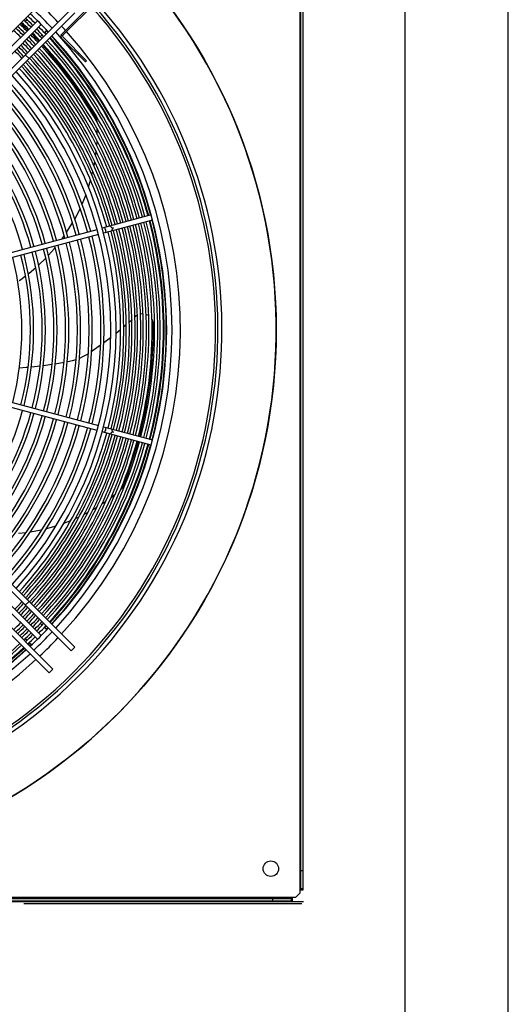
# Model space of a CAD drawing. Header units: centimetres. Extents: x -92429 to 178773, y 2337 to 428125.
# Tile 115 of 138: x 162499 to 162541, y 9477 to 9563. Entities that reach past the tile are written whole.
import ezdxf

# ---------------------------------------------------------------- set-up
doc = ezdxf.new("R2010")
doc.units = ezdxf.units.CM
doc.header["$LTSCALE"] = 50
doc.linetypes.add('DASHED', pattern=[0.75, 0.5, -0.25])
doc.layers.add('WL_rurociągi', color=1, linetype='Continuous')
doc.layers.add('WL_urządzenia', color=1, linetype='Continuous')

msp = doc.modelspace()

# ---------------------------------------------------------------- linework, layer by layer
at = {"layer": 'WL_rurociągi'}
for p, q in [((162541.275, 8844.624, 2170), (162541.275, 9737.624, 2170)), ((162532.318, 8864.807, 2170), (162532.318, 9717.441, 2170))]:
    msp.add_line(p, q, dxfattribs=at)
at = {"layer": 'WL_urządzenia', "color": 1, "linetype": 'Continuous'}
for p, q in [((162523.162, 9584.361, 2170), (162523.162, 9487.026, 2170)), ((162523.255, 9487.118, 2170), (162523.255, 9584.268, 2170)), ((162523.44, 9584.361, 2170), (162523.44, 9487.026, 2170)), ((162477.771, 9541.191, 2170), (162501.737, 9565.157, 2170)), ((162502.425, 9561.323, 2170), (162505.44, 9564.338, 2170)), ((162502.523, 9561.224, 2170), (162505.538, 9564.24, 2170)), ((162503.31, 9563.584, 2170), (162479.344, 9539.618, 2170)), ((162479.609, 9539.228, 2170), (162503.638, 9563.256, 2170)), ((162497.279, 9559.454, 2170), (162500.392, 9562.568, 2170)), ((162499.49, 9562.648, 2170), (162499.339, 9562.498, 2170)), ((162500.72, 9562.24, 2170), (162497.606, 9559.126, 2170)), ((162499.294, 9562.021, 2170), (162498.939, 9562.36, 2170)), ((162499.573, 9561.748, 2170), (162499.294, 9562.021, 2170)), ((162500.997, 9561.534, 2170), (162501.204, 9561.741, 2170)), ((162500.512, 9560.786, 2170), (162499.901, 9561.421, 2170)), ((162500.65, 9561.187, 2170), (162500.801, 9561.337, 2170)), ((162502.439, 9561.309, 2170), (162502.425, 9561.323, 2170)), ((162502.523, 9561.224, 2170), (162502.439, 9561.309, 2170)), ((162502.49, 9561.061, 2170), (162504.555, 9558.996, 2170)), ((162504.654, 9559.094, 2170), (162502.589, 9561.159, 2170)), ((162501.434, 9559.769, 2170), (162500.828, 9560.447, 2170)), ((162499.662, 9559.281, 2170), (162499.334, 9559.609, 2170)), ((162503.378, 9557.341, 2170), (162501.434, 9559.769, 2170)), ((162503.9, 9559.651, 2170), (162503.998, 9559.75, 2170)), ((162504.555, 9558.996, 2170), (162504.654, 9559.094, 2170)), ((162505.098, 9554.773, 2170), (162503.378, 9557.341, 2170)), ((162505.443, 9554.196, 2170), (162505.098, 9554.773, 2170)), ((162505.49, 9554.104, 2170), (162505.443, 9554.196, 2170)), ((162505.548, 9553.93, 2170), (162505.49, 9554.104, 2170)), ((162505.569, 9553.776, 2170), (162505.548, 9553.93, 2170)), ((162505.571, 9553.745, 2170), (162505.569, 9553.776, 2170)), ((162505.589, 9552.697, 2170), (162505.59, 9553.141, 2170)), ((162505.543, 9551.722, 2170), (162505.57, 9552.136, 2170)), ((162505.445, 9550.809, 2170), (162505.493, 9551.198, 2170)), ((162505.303, 9549.951, 2170), (162505.343, 9550.166, 2170)), ((162505.343, 9550.166, 2170), (162505.37, 9550.317, 2170)), ((162505.124, 9549.142, 2170), (162505.206, 9549.487, 2170)), ((162504.826, 9548.098, 2170), (162505.008, 9548.703, 2170)), ((162504.269, 9546.629, 2170), (162504.47, 9547.111, 2170)), ((162504.47, 9547.111, 2170), (162504.592, 9547.425, 2170)), ((162504.062, 9546.177, 2170), (162504.103, 9546.263, 2170)), ((162503.633, 9545.339, 2170), (162504.062, 9546.177, 2170)), ((162510.273, 9545.694, 2170), (162506.02, 9544.554, 2170)), ((162503.102, 9544.448, 2170), (162503.446, 9545.01, 2170)), ((162510.393, 9545.246, 2170), (162506.14, 9544.106, 2170)), ((162491.066, 9540.547, 2170), (162505.572, 9544.434, 2170)), ((162505.692, 9543.986, 2170), (162491.186, 9540.099, 2170)), ((162502.534, 9543.62, 2170), (162502.72, 9543.879, 2170)), ((162502.924, 9544.176, 2170), (162503.102, 9544.448, 2170)), ((162501.343, 9542.184, 2170), (162501.876, 9542.784, 2170)), ((162501.876, 9542.784, 2170), (162501.94, 9542.86, 2170)), ((162500.488, 9541.337, 2170), (162501.113, 9541.943, 2170)), ((162499.661, 9540.628, 2170), (162500.249, 9541.122, 2170)), ((162498.935, 9540.083, 2170), (162499.354, 9540.39, 2170)), ((162499.601, 9540.581, 2170), (162499.661, 9540.628, 2170)), ((162498.804, 9539.991, 2170), (162498.935, 9540.083, 2170)), ((162508.901, 9536.853, 2170), (162508.857, 9536.812, 2170)), ((162508.947, 9536.893, 2170), (162508.901, 9536.853, 2170)), ((162509.064, 9536.974, 2170), (162508.947, 9536.893, 2170)), ((162509.442, 9537.097, 2170), (162509.338, 9537.08, 2170)), ((162509.55, 9537.101, 2170), (162509.442, 9537.097, 2170)), ((162509.968, 9536.992, 2170), (162509.831, 9537.051, 2170)), ((162510.047, 9536.944, 2170), (162509.968, 9536.992, 2170)), ((162508.103, 9536.136, 2170), (162507.892, 9535.955, 2170)), ((162508.582, 9536.56, 2170), (162508.377, 9536.377, 2170)), ((162508.586, 9536.564, 2170), (162508.582, 9536.56, 2170)), ((162510.348, 9536.613, 2170), (162510.335, 9536.637, 2170)), ((162510.418, 9536.446, 2170), (162510.348, 9536.613, 2170)), ((162510.454, 9536.264, 2170), (162510.418, 9536.446, 2170)), ((162510.459, 9536.186, 2170), (162510.454, 9536.264, 2170)), ((162510.454, 9534.917, 2170), (162510.459, 9536.186, 2170)), ((162507.615, 9535.721, 2170), (162507.216, 9535.395, 2170)), ((162505.869, 9534.368, 2170), (162505.153, 9533.868, 2170)), ((162506.747, 9535.024, 2170), (162506.155, 9534.577, 2170)), ((162510.26, 9531.849, 2170), (162510.454, 9534.917, 2170)), ((162504.604, 9533.509, 2170), (162504.313, 9533.351, 2170)), ((162504.794, 9533.628, 2170), (162504.604, 9533.509, 2170)), ((162504.809, 9533.638, 2170), (162504.794, 9533.628, 2170)), ((162505.153, 9533.868, 2170), (162505.1, 9533.832, 2170)), ((162500.617, 9532.545, 2170), (162499.861, 9532.464, 2170)), ((162501.079, 9532.603, 2170), (162500.901, 9532.58, 2170)), ((162501.658, 9532.686, 2170), (162501.079, 9532.603, 2170)), ((162502.701, 9532.865, 2170), (162501.943, 9532.731, 2170)), ((162503.178, 9532.959, 2170), (162502.986, 9532.92, 2170)), ((162503.41, 9533.013, 2170), (162503.178, 9532.959, 2170)), ((162503.711, 9533.102, 2170), (162503.41, 9533.013, 2170)), ((162503.747, 9533.114, 2170), (162503.711, 9533.102, 2170)), ((162504.313, 9533.351, 2170), (162504.036, 9533.224, 2170)), ((162479.344, 9531.768, 2170), (162503.31, 9507.802, 2170)), ((162503.638, 9508.13, 2170), (162479.609, 9532.158, 2170)), ((162499.417, 9532.426, 2170), (162498.823, 9532.385, 2170)), ((162499.577, 9532.439, 2170), (162499.417, 9532.426, 2170)), ((162509.803, 9528.776, 2170), (162510.26, 9531.849, 2170)), ((162505.572, 9526.952, 2170), (162491.066, 9530.839, 2170)), ((162491.186, 9531.287, 2170), (162505.692, 9527.4, 2170)), ((162501.737, 9506.229, 2170), (162477.771, 9530.195, 2170)), ((162477.381, 9529.93, 2170), (162501.409, 9505.901, 2170)), ((162509.274, 9526.44, 2170), (162509.803, 9528.776, 2170)), ((162510.273, 9525.693, 2170), (162506.02, 9526.832, 2170)), ((162506.14, 9527.28, 2170), (162510.393, 9526.14, 2170)), ((162508.122, 9522.813, 2170), (162509.086, 9525.749, 2170)), ((162509.086, 9525.749, 2170), (162509.154, 9525.992, 2170)), ((162507.879, 9522.185, 2170), (162508.122, 9522.813, 2170)), ((162506.788, 9521.147, 2170), (162507.138, 9521.42, 2170)), ((162507.602, 9521.807, 2170), (162507.626, 9521.828, 2170)), ((162507.626, 9521.828, 2170), (162507.734, 9521.939, 2170)), ((162507.734, 9521.939, 2170), (162507.836, 9522.092, 2170)), ((162507.836, 9522.092, 2170), (162507.879, 9522.185, 2170)), ((162505.991, 9520.583, 2170), (162506.334, 9520.817, 2170)), ((162504.449, 9519.682, 2170), (162504.642, 9519.783, 2170)), ((162504.642, 9519.783, 2170), (162504.777, 9519.855, 2170)), ((162505.212, 9520.099, 2170), (162505.548, 9520.3, 2170)), ((162502.695, 9518.917, 2170), (162503.283, 9519.146, 2170)), ((162503.7, 9519.325, 2170), (162504.023, 9519.473, 2170)), ((162498.756, 9518.028, 2170), (162499.411, 9518.104, 2170)), ((162499.785, 9518.159, 2170), (162500.71, 9518.336, 2170)), ((162500.71, 9518.336, 2170), (162500.803, 9518.357, 2170)), ((162501.193, 9518.452, 2170), (162501.698, 9518.59, 2170)), ((162501.698, 9518.59, 2170), (162502.02, 9518.688, 2170)), ((162500.72, 9509.146, 2170), (162497.606, 9512.26, 2170)), ((162499.334, 9511.777, 2170), (162499.662, 9512.105, 2170)), ((162500.392, 9508.819, 2170), (162497.279, 9511.932, 2170)), ((162500.801, 9510.049, 2170), (162500.65, 9510.2, 2170)), ((162501.204, 9509.646, 2170), (162500.997, 9509.852, 2170)), ((162499.339, 9508.889, 2170), (162499.49, 9508.738, 2170)), ((162499.686, 9508.541, 2170), (162499.893, 9508.335, 2170)), ((162503.31, 9507.802, 2170), (162503.638, 9508.13, 2170)), ((162501.409, 9505.901, 2170), (162501.737, 9506.229, 2170)), ((162523.44, 9488.694, 2170), (162523.255, 9488.694, 2170)), ((162522.513, 9486.377, 2170), (162425.178, 9486.377, 2170)), ((162522.513, 9486.377, 2170), (162522.513, 9486.099, 2170)), ((162522.791, 9486.377, 2170), (162522.513, 9486.377, 2170)), ((162523.162, 9486.748, 2170), (162522.791, 9486.377, 2170)), ((162523.44, 9487.026, 2170), (162523.162, 9487.026, 2170)), ((162523.162, 9487.026, 2170), (162523.162, 9486.748, 2170)), ((162523.44, 9487.118, 2170), (162523.255, 9487.118, 2170)), ((162523.255, 9487.026, 2170), (162523.255, 9487.118, 2170)), ((162523.486, 9486.006, 2170), (162417.53, 9486.006, 2170)), ((162425.178, 9486.099, 2170), (162522.513, 9486.099, 2170)), ((162425.271, 9486.284, 2170), (162522.42, 9486.284, 2170)), ((162520.844, 9486.099, 2170), (162520.844, 9486.284, 2170)), ((162522.42, 9486.284, 2170), (162522.42, 9486.099, 2170)), ((162522.42, 9486.284, 2170), (162522.513, 9486.284, 2170))]:
    msp.add_line(p, q, dxfattribs=at)
at = {"layer": 'WL_urządzenia', "color": 1, "linetype": 'DASHED'}
msp.add_line((162424.205, 9485.867, 2170), (162523.347, 9485.867, 2170), dxfattribs=at)
at = {"layer": 'WL_urządzenia', "color": 1, "linetype": 'Continuous'}
for points in [[(162506.225, 9544.609, 0.037253), (162506.293, 9544.387, 0.037253), (162506.344, 9544.161)], [(162506.743, 9544.748, 0.407676), (162506.984, 9544.572, 0.407676), (162506.862, 9544.3)], [(162506.344, 9527.225, 0.037253), (162506.293, 9526.999, 0.037253), (162506.225, 9526.777)], [(162506.862, 9527.086, 0.407676), (162506.984, 9526.814, 0.407676), (162506.743, 9526.639)]]:
    msp.add_lwpolyline(points, format="xyb", dxfattribs=at)
for centre, radius in [((162473.846, 9535.693, 2170), 47.277), ((162520.659, 9488.88, 2170), 0.672)]:
    msp.add_circle(centre, radius, dxfattribs=at)
for centre, radius, start, end in [((162473.846, 9535.693, 2170), 47.277, 49.44157, 40.55843), ((162473.846, 9535.693, 2170), 42.566, 47.99606, 42.00394), ((162473.846, 9535.693, 2170), 42.222, 48.02047, 41.97953), ((162473.846, 9535.693, 2170), 42.012, 48.03557, 41.96443), ((162473.846, 9535.693, 2170), 38.239, 43.33298, 46.66702), ((162473.846, 9535.693, 2170), 38.964, 43.36403, 46.63597), ((162473.846, 9535.693, 2170), 36.992, 45.35895, 46.72322), ((162473.846, 9535.693, 2170), 37.205, 45.3569, 46.71337), ((162473.846, 9535.693, 2170), 37.483, 45.35425, 46.70065), ((162473.846, 9535.693, 2170), 37.775, 43.31252, 46.68748), ((162473.846, 9535.693, 2170), 35.732, 45.37161, 46.78398), ((162473.846, 9535.693, 2170), 36.011, 45.36874, 46.7702), ((162473.846, 9535.693, 2170), 36.223, 45.36657, 46.75981), ((162473.846, 9535.693, 2170), 36.501, 45.36378, 46.74639), ((162473.846, 9535.693, 2170), 36.714, 45.36167, 46.73627), ((162473.846, 9535.693, 2170), 36.992, 43.27678, 44.64105), ((162473.846, 9535.693, 2170), 37.205, 43.28663, 44.6431), ((162473.846, 9535.693, 2170), 37.483, 43.29935, 44.64575), ((162473.846, 9535.693, 2170), 37.729, 43.31044, 43.5921), ((162473.846, 9535.693, 2170), 38.964, 41.93151, 42.68206), ((162473.846, 9535.693, 2170), 38.964, 317.31794, 41.72673), ((162473.846, 9535.693, 2170), 35.732, 43.21602, 44.62839), ((162473.846, 9535.693, 2170), 36.011, 43.2298, 44.63126), ((162473.846, 9535.693, 2170), 36.223, 43.24019, 44.63343), ((162473.846, 9535.693, 2170), 36.501, 43.25361, 44.63622), ((162473.846, 9535.693, 2170), 36.714, 43.26372, 44.63833), ((162473.846, 9535.693, 2170), 37.544, 43.3021, 43.58515), ((162473.846, 9535.693, 2170), 37.205, 15.3569, 42.57237), ((162473.846, 9535.693, 2170), 37.483, 15.35425, 42.59039), ((162473.846, 9535.693, 2170), 37.544, 15.35368, 42.59428), ((162473.846, 9535.693, 2170), 37.729, 15.35194, 42.60611), ((162473.846, 9535.693, 2170), 37.775, 317.39095, 42.60905), ((162473.846, 9535.693, 2170), 38.239, 317.36195, 42.63805), ((162502.654, 9561.224, 2170), 0.232, 158.57818, 225), ((162502.654, 9561.224, 2170), 0.0927, 135, 225), ((162473.846, 9535.693, 2170), 34.538, 43.15431, 44.61555), ((162473.846, 9535.693, 2170), 34.751, 43.16561, 44.6179), ((162473.846, 9535.693, 2170), 35.029, 43.18018, 44.62093), ((162473.846, 9535.693, 2170), 35.242, 43.19117, 44.62322), ((162473.846, 9535.693, 2170), 35.52, 43.20533, 44.62617), ((162473.846, 9535.693, 2170), 36.011, 15.36874, 42.49181), ((162473.846, 9535.693, 2170), 36.223, 15.36657, 42.50655), ((162473.846, 9535.693, 2170), 36.501, 15.36378, 42.52556), ((162473.846, 9535.693, 2170), 36.714, 15.36167, 42.5399), ((162473.846, 9535.693, 2170), 36.992, 15.35895, 42.5584), ((162473.846, 9535.693, 2170), 34.751, 15.3821, 42.40084), ((162473.846, 9535.693, 2170), 35.029, 15.37907, 42.42148), ((162473.846, 9535.693, 2170), 35.242, 15.37678, 42.43706), ((162473.846, 9535.693, 2170), 35.52, 15.37383, 42.45713), ((162473.846, 9535.693, 2170), 35.732, 15.37161, 42.47228), ((162473.846, 9535.693, 2170), 33.769, 15.39321, 42.32524), ((162473.846, 9535.693, 2170), 34.048, 15.39, 42.3471), ((162473.846, 9535.693, 2170), 34.26, 15.38758, 42.36358), ((162473.846, 9535.693, 2170), 34.538, 15.38445, 42.38482), ((162473.846, 9535.693, 2170), 32.329, 15.41073, 42.20596), ((162473.846, 9535.693, 2170), 32.908, 317.74479, 42.25521), ((162473.846, 9535.693, 2170), 33.372, 317.70664, 42.29336), ((162473.846, 9535.693, 2170), 31.032, 15.4279, 42.08907), ((162473.846, 9535.693, 2170), 31.31, 15.4241, 42.11495), ((162473.846, 9535.693, 2170), 32.051, 15.41429, 42.18169), ((162473.846, 9535.693, 2170), 30.013, 15.44243, 41.99015), ((162473.846, 9535.693, 2170), 30.291, 15.43836, 42.01781), ((162473.846, 9535.693, 2170), 28.994, 15.45797, 41.88426), ((162473.846, 9535.693, 2170), 29.272, 15.45362, 41.9139), ((162473.846, 9535.693, 2170), 27.975, 15.47466, 41.77065), ((162473.846, 9535.693, 2170), 28.253, 15.46998, 41.80248), ((162473.846, 9535.693, 2170), 26.215, 15.50652, 41.55361), ((162473.846, 9535.693, 2170), 26.956, 15.4926, 41.64844), ((162473.846, 9535.693, 2170), 27.234, 15.48757, 41.68271), ((162473.846, 9535.693, 2170), 35.029, 345.37907, 14.62093), ((162473.846, 9535.693, 2170), 35.242, 345.37678, 14.62322), ((162473.846, 9535.693, 2170), 35.52, 345.37383, 14.62617), ((162473.846, 9535.693, 2170), 35.732, 345.37161, 14.62839), ((162473.846, 9535.693, 2170), 36.011, 345.36874, 14.63126), ((162473.846, 9535.693, 2170), 36.223, 345.36657, 14.63343), ((162473.846, 9535.693, 2170), 36.501, 345.36378, 14.63622), ((162473.846, 9535.693, 2170), 36.714, 345.36167, 14.63833), ((162473.846, 9535.693, 2170), 36.992, 345.35895, 14.64105), ((162473.846, 9535.693, 2170), 37.205, 345.3569, 14.6431), ((162473.846, 9535.693, 2170), 37.483, 345.35425, 14.64575), ((162473.846, 9535.693, 2170), 37.544, 345.35368, 14.64632), ((162473.846, 9535.693, 2170), 37.729, 345.35194, 14.64806), ((162473.846, 9535.693, 2170), 32.051, 345.41429, 14.58571), ((162473.846, 9535.693, 2170), 32.329, 345.41073, 14.58927), ((162473.846, 9535.693, 2170), 33.769, 345.39321, 14.60679), ((162473.846, 9535.693, 2170), 34.048, 345.39, 14.61), ((162473.846, 9535.693, 2170), 34.26, 345.38757, 14.61243), ((162473.846, 9535.693, 2170), 34.538, 345.38445, 14.61555), ((162473.846, 9535.693, 2170), 34.751, 345.3821, 14.6179), ((162473.846, 9535.693, 2170), 28.253, 345.46998, 14.53002), ((162473.846, 9535.693, 2170), 28.994, 345.45797, 14.54203), ((162473.846, 9535.693, 2170), 29.272, 345.45362, 14.54638), ((162473.846, 9535.693, 2170), 30.013, 345.44243, 14.55757), ((162473.846, 9535.693, 2170), 30.291, 345.43836, 14.56164), ((162473.846, 9535.693, 2170), 31.032, 345.4279, 14.5721), ((162473.846, 9535.693, 2170), 31.31, 345.4241, 14.5759), ((162473.846, 9535.693, 2170), 25.196, 345.52701, 14.47299), ((162473.846, 9535.693, 2170), 25.937, 345.51196, 14.48804), ((162473.846, 9535.693, 2170), 26.215, 345.50652, 14.49348), ((162473.846, 9535.693, 2170), 26.956, 345.4926, 14.5074), ((162473.846, 9535.693, 2170), 27.234, 345.48757, 14.51243), ((162473.846, 9535.693, 2170), 27.975, 345.47466, 14.52534), ((162473.846, 9535.693, 2170), 26.215, 318.44639, 344.49348), ((162473.846, 9535.693, 2170), 26.956, 318.35156, 344.5074), ((162473.846, 9535.693, 2170), 27.234, 318.31729, 344.51243), ((162473.846, 9535.693, 2170), 27.975, 318.22935, 344.52534), ((162473.846, 9535.693, 2170), 28.253, 318.19752, 344.53002), ((162473.846, 9535.693, 2170), 28.994, 318.11574, 344.54203), ((162473.846, 9535.693, 2170), 29.272, 318.0861, 344.54638), ((162473.846, 9535.693, 2170), 30.013, 318.00985, 344.55757), ((162473.846, 9535.693, 2170), 30.291, 317.98219, 344.56164), ((162473.846, 9535.693, 2170), 31.032, 317.91093, 344.5721), ((162473.846, 9535.693, 2170), 31.31, 317.88505, 344.5759), ((162473.846, 9535.693, 2170), 32.051, 317.81831, 344.58571), ((162473.846, 9535.693, 2170), 32.329, 317.79404, 344.58927), ((162473.846, 9535.693, 2170), 33.769, 317.67476, 344.60679), ((162473.846, 9535.693, 2170), 34.048, 317.6529, 344.61), ((162473.846, 9535.693, 2170), 34.26, 317.63642, 344.61242), ((162473.846, 9535.693, 2170), 34.538, 317.61518, 344.61555), ((162473.846, 9535.693, 2170), 34.751, 317.59916, 344.6179), ((162473.846, 9535.693, 2170), 35.029, 317.57852, 344.62093), ((162473.846, 9535.693, 2170), 35.242, 317.56294, 344.62322), ((162473.846, 9535.693, 2170), 35.52, 317.54287, 344.62617), ((162473.846, 9535.693, 2170), 35.732, 317.52772, 344.62839), ((162473.846, 9535.693, 2170), 36.011, 317.50819, 344.63126), ((162473.846, 9535.693, 2170), 36.223, 317.49345, 344.63343), ((162473.846, 9535.693, 2170), 36.501, 317.47444, 344.63622), ((162473.846, 9535.693, 2170), 36.714, 317.4601, 344.63833), ((162473.846, 9535.693, 2170), 36.992, 317.4416, 344.64105), ((162473.846, 9535.693, 2170), 37.205, 317.42763, 344.6431), ((162473.846, 9535.693, 2170), 37.483, 317.40961, 344.64575), ((162473.846, 9535.693, 2170), 37.544, 317.40572, 344.64632), ((162473.846, 9535.693, 2170), 37.729, 317.39389, 344.64806), ((162473.846, 9535.693, 2170), 34.538, 315.38445, 316.84569), ((162473.846, 9535.693, 2170), 34.751, 315.3821, 316.83439), ((162473.846, 9535.693, 2170), 35.029, 315.37907, 316.81982), ((162473.846, 9535.693, 2170), 35.242, 315.37678, 316.80883), ((162473.846, 9535.693, 2170), 35.52, 315.37383, 316.79467), ((162473.846, 9535.693, 2170), 35.732, 315.37161, 316.78398), ((162473.846, 9535.693, 2170), 36.011, 315.36874, 316.7702), ((162473.846, 9535.693, 2170), 36.223, 315.36657, 316.75981), ((162473.846, 9535.693, 2170), 36.501, 315.36378, 316.74639), ((162473.846, 9535.693, 2170), 36.714, 315.36167, 316.73628), ((162473.846, 9535.693, 2170), 36.992, 315.35895, 316.72322), ((162473.846, 9535.693, 2170), 35.732, 313.21602, 314.62839), ((162473.846, 9535.693, 2170), 36.011, 313.2298, 314.63126), ((162473.846, 9535.693, 2170), 36.223, 313.24019, 314.63343), ((162473.846, 9535.693, 2170), 36.501, 313.25361, 314.63622), ((162473.846, 9535.693, 2170), 36.714, 313.26373, 314.63833), ((162473.846, 9535.693, 2170), 37.775, 313.31252, 316.68748), ((162473.846, 9535.693, 2170), 38.239, 313.33298, 316.66702), ((162473.846, 9535.693, 2170), 37.205, 315.3569, 316.71337), ((162473.846, 9535.693, 2170), 37.483, 315.35425, 316.70065), ((162473.846, 9535.693, 2170), 37.544, 316.41485, 316.6979), ((162473.846, 9535.693, 2170), 37.729, 316.4079, 316.68956), ((162473.846, 9535.693, 2170), 36.992, 313.27678, 314.64105), ((162473.846, 9535.693, 2170), 37.205, 313.28663, 314.6431), ((162473.846, 9535.693, 2170), 37.483, 313.29935, 314.64575), ((162473.846, 9535.693, 2170), 38.964, 313.36403, 316.63597), ((162473.846, 9535.693, 2170), 37.775, 227.39095, 312.60905), ((162473.846, 9535.693, 2170), 36.992, 285.35895, 312.5584), ((162473.846, 9535.693, 2170), 37.205, 285.3569, 312.57237), ((162473.846, 9535.693, 2170), 37.483, 285.35425, 312.59039), ((162473.846, 9535.693, 2170), 37.544, 285.35368, 312.59429), ((162473.846, 9535.693, 2170), 37.729, 285.35194, 312.60611), ((162473.846, 9535.693, 2170), 37.544, 313.3021, 313.58515), ((162473.846, 9535.693, 2170), 37.729, 313.31044, 313.5921), ((162473.846, 9535.693, 2170), 38.964, 227.31794, 312.68206), ((162473.846, 9535.693, 2170), 38.239, 227.36195, 312.63805)]:
    msp.add_arc(centre, radius, start, end, dxfattribs=at)

doc.saveas('drawing.dxf')
